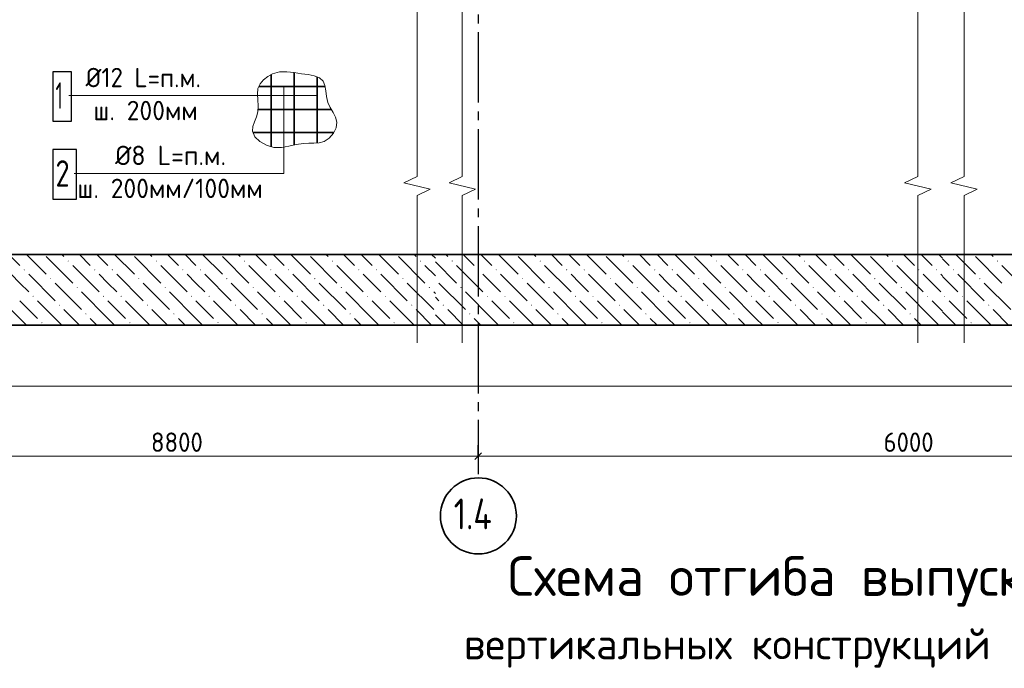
# Model space of a CAD drawing. Header units: millimetres. Extents: x 0 to 50400, y 0 to 35640.
# Tile 15 of 18: x 23540 to 36957, y 17487 to 26318. Entities that reach past the tile are written whole.
import ezdxf

# ---------------------------------------------------------------- set-up
doc = ezdxf.new("R2010")
doc.units = ezdxf.units.MM
doc.linetypes.add('______2', pattern=[324, 240, -84])
doc.linetypes.add('______5', pattern=[1320, 960, -120, 120, -120])
for name, color, linetype, lineweight in [('Standard', 7, 'Continuous', 25), ('ЖБ Плита Фундамента верхний уровень', 7, 'Continuous', 35), ('Позиционная метка номер позиции', 7, 'Continuous', 13)]:
    doc.layers.add(name, color=color, linetype=linetype, lineweight=lineweight)
doc.layers.add('Оси', color=7, linetype='______5', true_color=0x656565)
doc.styles.add('ISOCPEUR', font='txt')

msp = doc.modelspace()

# ---------------------------------------------------------------- hatches: boundary and pattern name
at = {"layer": 'ЖБ Плита Фундамента верхний уровень', "linetype": 'Continuous', "lineweight": 18, "transparency": 33554687}
for points in [[(24194, 23032), (24202, 23040), (24210, 23032), (24202, 23025)], [(25394, 23032), (25402, 23040), (25410, 23032), (25402, 23025)], [(26594, 23032), (26602, 23040), (26610, 23032), (26602, 23025)], [(27794, 23032), (27802, 23040), (27810, 23032), (27802, 23025)], [(28994, 23032), (29002, 23040), (29010, 23032), (29002, 23025)], [(29425, 23032), (29433, 23040), (29441, 23032), (29433, 23025)], [(30625, 23032), (30633, 23040), (30641, 23032), (30633, 23025)], [(31825, 23032), (31833, 23040), (31841, 23032), (31833, 23025)], [(33025, 23032), (33033, 23040), (33041, 23032), (33033, 23025)], [(34225, 23032), (34233, 23040), (34241, 23032), (34233, 23025)], [(35425, 23032), (35433, 23040), (35441, 23032), (35433, 23025)], [(36857, 23032), (36864, 23040), (36872, 23032), (36864, 23025)], [(23594, 22912), (23602, 22920), (23610, 22912), (23602, 22905)], [(24554, 22912), (24562, 22920), (24570, 22912), (24562, 22905)], [(24794, 22912), (24802, 22920), (24810, 22912), (24802, 22905)], [(25754, 22912), (25762, 22920), (25770, 22912), (25762, 22905)], [(25994, 22912), (26002, 22920), (26010, 22912), (26002, 22905)], [(26954, 22912), (26962, 22920), (26970, 22912), (26962, 22905)], [(27194, 22912), (27202, 22920), (27210, 22912), (27202, 22905)], [(28154, 22912), (28162, 22920), (28170, 22912), (28162, 22905)], [(28394, 22912), (28402, 22920), (28410, 22912), (28402, 22905)], [(29785, 22912), (29793, 22920), (29801, 22912), (29793, 22905)], [(30025, 22912), (30033, 22920), (30041, 22912), (30033, 22905)], [(30985, 22912), (30993, 22920), (31001, 22912), (30993, 22905)], [(31225, 22912), (31233, 22920), (31241, 22912), (31233, 22905)], [(32185, 22912), (32193, 22920), (32201, 22912), (32193, 22905)], [(32425, 22912), (32433, 22920), (32441, 22912), (32433, 22905)], [(33385, 22912), (33393, 22920), (33401, 22912), (33393, 22905)], [(33625, 22912), (33633, 22920), (33641, 22912), (33633, 22905)], [(34585, 22912), (34593, 22920), (34601, 22912), (34593, 22905)], [(34825, 22912), (34833, 22920), (34841, 22912), (34833, 22905)], [(35785, 22912), (35793, 22920), (35801, 22912), (35793, 22905)], [(36025, 22912), (36033, 22920), (36041, 22912), (36033, 22905)], [(36257, 22912), (36264, 22920), (36272, 22912), (36264, 22905)], [(23954, 22792), (23962, 22800), (23970, 22792), (23962, 22785)], [(24314, 22672), (24322, 22680), (24330, 22672), (24322, 22665)], [(25154, 22792), (25162, 22800), (25170, 22792), (25162, 22785)], [(25514, 22672), (25522, 22680), (25530, 22672), (25522, 22665)], [(26354, 22792), (26362, 22800), (26370, 22792), (26362, 22785)], [(26714, 22672), (26722, 22680), (26730, 22672), (26722, 22665)], [(27554, 22792), (27562, 22800), (27570, 22792), (27562, 22785)], [(27914, 22672), (27922, 22680), (27930, 22672), (27922, 22665)], [(28754, 22792), (28762, 22800), (28770, 22792), (28762, 22785)], [(29114, 22672), (29122, 22680), (29130, 22672), (29122, 22665)], [(29545, 22672), (29553, 22680), (29561, 22672), (29553, 22665)], [(30385, 22792), (30393, 22800), (30401, 22792), (30393, 22785)], [(30745, 22672), (30753, 22680), (30761, 22672), (30753, 22665)], [(31585, 22792), (31593, 22800), (31601, 22792), (31593, 22785)], [(31945, 22672), (31953, 22680), (31961, 22672), (31953, 22665)], [(32785, 22792), (32793, 22800), (32801, 22792), (32793, 22785)], [(33145, 22672), (33153, 22680), (33161, 22672), (33153, 22665)], [(33985, 22792), (33993, 22800), (34001, 22792), (33993, 22785)], [(34345, 22672), (34353, 22680), (34361, 22672), (34353, 22665)], [(35185, 22792), (35193, 22800), (35201, 22792), (35193, 22785)], [(35545, 22672), (35553, 22680), (35561, 22672), (35553, 22665)], [(36617, 22792), (36624, 22800), (36632, 22792), (36624, 22785)], [(23714, 22552), (23722, 22560), (23730, 22552), (23722, 22545)], [(24674, 22552), (24682, 22560), (24690, 22552), (24682, 22545)], [(24914, 22552), (24922, 22560), (24930, 22552), (24922, 22545)], [(25874, 22552), (25882, 22560), (25890, 22552), (25882, 22545)], [(26114, 22552), (26122, 22560), (26130, 22552), (26122, 22545)], [(27074, 22552), (27082, 22560), (27090, 22552), (27082, 22545)], [(27314, 22552), (27322, 22560), (27330, 22552), (27322, 22545)], [(28274, 22552), (28282, 22560), (28290, 22552), (28282, 22545)], [(28514, 22552), (28522, 22560), (28530, 22552), (28522, 22545)], [(29905, 22552), (29913, 22560), (29921, 22552), (29913, 22545)], [(30145, 22552), (30153, 22560), (30161, 22552), (30153, 22545)], [(31105, 22552), (31113, 22560), (31121, 22552), (31113, 22545)], [(31345, 22552), (31353, 22560), (31361, 22552), (31353, 22545)], [(32305, 22552), (32313, 22560), (32321, 22552), (32313, 22545)], [(32545, 22552), (32553, 22560), (32561, 22552), (32553, 22545)], [(33505, 22552), (33513, 22560), (33521, 22552), (33513, 22545)], [(33745, 22552), (33753, 22560), (33761, 22552), (33753, 22545)], [(34705, 22552), (34713, 22560), (34721, 22552), (34713, 22545)], [(34945, 22552), (34953, 22560), (34961, 22552), (34953, 22545)], [(35905, 22552), (35913, 22560), (35921, 22552), (35913, 22545)], [(36137, 22552), (36144, 22560), (36152, 22552), (36144, 22545)], [(36377, 22552), (36384, 22560), (36392, 22552), (36384, 22545)], [(24074, 22432), (24082, 22440), (24090, 22432), (24082, 22425)], [(25274, 22432), (25282, 22440), (25290, 22432), (25282, 22425)], [(26474, 22432), (26482, 22440), (26490, 22432), (26482, 22425)], [(27674, 22432), (27682, 22440), (27690, 22432), (27682, 22425)], [(28874, 22432), (28882, 22440), (28890, 22432), (28882, 22425)], [(29305, 22432), (29313, 22440), (29321, 22432), (29313, 22425)], [(30505, 22432), (30513, 22440), (30521, 22432), (30513, 22425)], [(31705, 22432), (31713, 22440), (31721, 22432), (31713, 22425)], [(32905, 22432), (32913, 22440), (32921, 22432), (32913, 22425)], [(34105, 22432), (34113, 22440), (34121, 22432), (34113, 22425)], [(35305, 22432), (35313, 22440), (35321, 22432), (35313, 22425)], [(36737, 22432), (36744, 22440), (36752, 22432), (36744, 22425)], [(24434, 22312), (24442, 22320), (24450, 22312), (24442, 22305)], [(25634, 22312), (25642, 22320), (25650, 22312), (25642, 22305)], [(26834, 22312), (26842, 22320), (26850, 22312), (26842, 22305)], [(28034, 22312), (28042, 22320), (28050, 22312), (28042, 22305)], [(29665, 22312), (29673, 22320), (29681, 22312), (29673, 22305)], [(30865, 22312), (30873, 22320), (30881, 22312), (30873, 22305)], [(32065, 22312), (32073, 22320), (32081, 22312), (32073, 22305)], [(33265, 22312), (33273, 22320), (33281, 22312), (33273, 22305)], [(34465, 22312), (34473, 22320), (34481, 22312), (34473, 22305)], [(35665, 22312), (35673, 22320), (35681, 22312), (35673, 22305)], [(23834, 22192), (23842, 22200), (23850, 22192), (23842, 22185)], [(25034, 22192), (25042, 22200), (25050, 22192), (25042, 22185)], [(26234, 22192), (26242, 22200), (26250, 22192), (26242, 22185)], [(27434, 22192), (27442, 22200), (27450, 22192), (27442, 22185)], [(28634, 22192), (28642, 22200), (28650, 22192), (28642, 22185)], [(30265, 22192), (30273, 22200), (30281, 22192), (30273, 22185)], [(31465, 22192), (31473, 22200), (31481, 22192), (31473, 22185)], [(32665, 22192), (32673, 22200), (32681, 22192), (32673, 22185)], [(33865, 22192), (33873, 22200), (33881, 22192), (33873, 22185)], [(35065, 22192), (35073, 22200), (35081, 22192), (35073, 22185)], [(36497, 22192), (36504, 22200), (36512, 22192), (36504, 22185)]]:
    msp.add_hatch(color=7, dxfattribs=at).paths.add_polyline_path(points, flags=16)

# ---------------------------------------------------------------- linework, layer by layer
at = {"layer": 'Standard', "color": 7, "linetype": 'Continuous', "lineweight": 13, "transparency": 33554687}
for p, q in [((28954, 28199), (28954, 26191)), ((29570, 28199), (29570, 26191)), ((35779, 28199), (35779, 26191)), ((36408, 28199), (36408, 26191)), ((28954, 26191), (28954, 24182)), ((29570, 26191), (29570, 24182)), ((35779, 26191), (35779, 24182)), ((36408, 26191), (36408, 24182)), ((28954, 24182), (28774, 24097)), ((29570, 24182), (29390, 24097)), ((35779, 24182), (35599, 24097)), ((36408, 24182), (36228, 24097)), ((28774, 24097), (29134, 24011)), ((29390, 24097), (29750, 24011)), ((35599, 24097), (35959, 24011)), ((36228, 24097), (36588, 24011)), ((29134, 24011), (28954, 23926)), ((28954, 23926), (28954, 21917)), ((29750, 24011), (29570, 23926)), ((29570, 23926), (29570, 21917)), ((35959, 24011), (35779, 23926)), ((35779, 23926), (35779, 21917)), ((36588, 24011), (36408, 23926)), ((36408, 23926), (36408, 21917)), ((28954, 21917), (28954, 21917)), ((29570, 21917), (29570, 21917)), ((35779, 21917), (35779, 21917)), ((36408, 21917), (36408, 21917)), ((29204, 20374), (22173, 20374)), ((29787, 20374), (29204, 20374)), ((36115, 20374), (29787, 20374)), ((38267, 20374), (36115, 20374))]:
    msp.add_line(p, q, dxfattribs=at)
at = {"layer": 'Standard', "color": 254, "linetype": 'Continuous', "lineweight": 13, "true_color": 0xc4c4ff, "transparency": 33554687}
for p, q in [((22173, 21329), (29204, 21329)), ((29204, 21329), (36115, 21329))]:
    msp.add_line(p, q, dxfattribs=at)
at = {"layer": 'Standard', "color": 254, "linetype": 'Continuous', "lineweight": 18, "true_color": 0xc4c4ff, "transparency": 33554687}
msp.add_line((36115, 21329), (38267, 21329), dxfattribs=at)
at = {"layer": 'Standard', "color": 7, "linetype": 'Continuous', "lineweight": 25, "transparency": 33554687}
msp.add_line((29832, 20419), (29742, 20329), dxfattribs=at)
at = {"layer": 'Standard', "color": 7, "linetype": 'Continuous', "lineweight": -3, "transparency": 33554687}
for q in [(29787, 20524), (29787, 20224)]:
    msp.add_line((29787, 20374), q, dxfattribs=at)
at = {"layer": 'ЖБ Плита Фундамента верхний уровень', "color": 7, "linetype": 'Continuous', "lineweight": 35, "transparency": 33554687}
for p, q in [((29204, 23121), (22173, 23121)), ((36115, 23121), (29204, 23121)), ((38267, 23121), (36115, 23121)), ((22173, 22161), (29204, 22161)), ((29204, 22161), (36115, 22161)), ((36115, 22161), (38267, 22161))]:
    msp.add_line(p, q, dxfattribs=at)
at = {"layer": 'ЖБ Плита Фундамента верхний уровень', "color": 252, "linetype": 'Continuous', "lineweight": 18, "true_color": 0x8f8f8f, "transparency": 33554687}
for p, q in [((23393, 23121), (23542, 22972)), ((23633, 23121), (23902, 22852)), ((23902, 23092), (24262, 22732)), ((24142, 23092), (24113, 23121)), ((24353, 23121), (24502, 22972)), ((24593, 23121), (24742, 22972)), ((24833, 23121), (25102, 22852)), ((25102, 23092), (25462, 22732)), ((25342, 23092), (25313, 23121)), ((25553, 23121), (25702, 22972)), ((25793, 23121), (25942, 22972)), ((26033, 23121), (26302, 22852)), ((26302, 23092), (26662, 22732)), ((26542, 23092), (26513, 23121)), ((26753, 23121), (26902, 22972)), ((26993, 23121), (27142, 22972)), ((27233, 23121), (27502, 22852)), ((27502, 23092), (27862, 22732)), ((27742, 23092), (27713, 23121)), ((27953, 23121), (28102, 22972)), ((28193, 23121), (28342, 22972)), ((28433, 23121), (28702, 22852)), ((28702, 23092), (29062, 22732)), ((28942, 23092), (28913, 23121)), ((29153, 23121), (29204, 23070)), ((29373, 23092), (29345, 23121)), ((29585, 23121), (29733, 22972)), ((29825, 23121), (29973, 22972)), ((30065, 23121), (30333, 22852)), ((30333, 23092), (30693, 22732)), ((30573, 23092), (30545, 23121)), ((30785, 23121), (30933, 22972)), ((31025, 23121), (31173, 22972)), ((31265, 23121), (31533, 22852)), ((31533, 23092), (31893, 22732)), ((31773, 23092), (31745, 23121)), ((31985, 23121), (32133, 22972)), ((32225, 23121), (32373, 22972)), ((32465, 23121), (32733, 22852)), ((32733, 23092), (33093, 22732)), ((32973, 23092), (32945, 23121)), ((33185, 23121), (33333, 22972)), ((33425, 23121), (33573, 22972)), ((33665, 23121), (33933, 22852)), ((33933, 23092), (34293, 22732)), ((34173, 23092), (34145, 23121)), ((34385, 23121), (34533, 22972)), ((34625, 23121), (34773, 22972)), ((34865, 23121), (35133, 22852)), ((35133, 23092), (35493, 22732)), ((35373, 23092), (35345, 23121)), ((35585, 23121), (35733, 22972)), ((35825, 23121), (35973, 22972)), ((36065, 23121), (36115, 23070)), ((36296, 23121), (36564, 22852)), ((36564, 23092), (36924, 22732)), ((36804, 23092), (36776, 23121)), ((24262, 22972), (24622, 22612)), ((25462, 22972), (25822, 22612)), ((26662, 22972), (27022, 22612)), ((27862, 22972), (28222, 22612)), ((29062, 22972), (29204, 22830)), ((29204, 23021), (29493, 22732)), ((29493, 22972), (29853, 22612)), ((30693, 22972), (31053, 22612)), ((31893, 22972), (32253, 22612)), ((33093, 22972), (33453, 22612)), ((34293, 22972), (34653, 22612)), ((35493, 22972), (35853, 22612)), ((36115, 23061), (36204, 22972)), ((36924, 22972), (37284, 22612)), ((23542, 22732), (23422, 22852)), ((23662, 22852), (24022, 22492)), ((24742, 22732), (24622, 22852)), ((24862, 22852), (25222, 22492)), ((25942, 22732), (25822, 22852)), ((26062, 22852), (26422, 22492)), ((27142, 22732), (27022, 22852)), ((27262, 22852), (27622, 22492)), ((28342, 22732), (28222, 22852)), ((28462, 22852), (28822, 22492)), ((29973, 22732), (29853, 22852)), ((30093, 22852), (30453, 22492)), ((31173, 22732), (31053, 22852)), ((31293, 22852), (31653, 22492)), ((32373, 22732), (32253, 22852)), ((32493, 22852), (32853, 22492)), ((33573, 22732), (33453, 22852)), ((33693, 22852), (34053, 22492)), ((34773, 22732), (34653, 22852)), ((34893, 22852), (35253, 22492)), ((35973, 22732), (35853, 22852)), ((36093, 22852), (36115, 22830)), ((36204, 22732), (36115, 22821)), ((36324, 22852), (36684, 22492)), ((23662, 22612), (23542, 22732)), ((24022, 22732), (24382, 22372)), ((24862, 22612), (24742, 22732)), ((25222, 22732), (25582, 22372)), ((26062, 22612), (25942, 22732)), ((26422, 22732), (26782, 22372)), ((27262, 22612), (27142, 22732)), ((27622, 22732), (27982, 22372)), ((28462, 22612), (28342, 22732)), ((28822, 22732), (29182, 22372)), ((29253, 22732), (29613, 22372)), ((30093, 22612), (29973, 22732)), ((30453, 22732), (30813, 22372)), ((31293, 22612), (31173, 22732)), ((31653, 22732), (32013, 22372)), ((32493, 22612), (32373, 22732)), ((32853, 22732), (33213, 22372)), ((33693, 22612), (33573, 22732)), ((34053, 22732), (34413, 22372)), ((34893, 22612), (34773, 22732)), ((35253, 22732), (35613, 22372)), ((36093, 22612), (35973, 22732)), ((36324, 22612), (36204, 22732)), ((36684, 22732), (37044, 22372)), ((23542, 22252), (23182, 22612)), ((24742, 22252), (24382, 22612)), ((25942, 22252), (25582, 22612)), ((27142, 22252), (26782, 22612)), ((28342, 22252), (27982, 22612)), ((29204, 22590), (29182, 22612)), ((29204, 22541), (29253, 22492)), ((29973, 22252), (29613, 22612)), ((31173, 22252), (30813, 22612)), ((32373, 22252), (32013, 22612)), ((33573, 22252), (33213, 22612)), ((34773, 22252), (34413, 22612)), ((35973, 22252), (35613, 22612)), ((23542, 22492), (23782, 22252)), ((23782, 22492), (24113, 22161)), ((24742, 22492), (24982, 22252)), ((24982, 22492), (25313, 22161)), ((25942, 22492), (26182, 22252)), ((26182, 22492), (26513, 22161)), ((27142, 22492), (27382, 22252)), ((27382, 22492), (27713, 22161)), ((28342, 22492), (28582, 22252)), ((28582, 22492), (28913, 22161)), ((29973, 22492), (30213, 22252)), ((30213, 22492), (30545, 22161)), ((31173, 22492), (31413, 22252)), ((31413, 22492), (31745, 22161)), ((32373, 22492), (32613, 22252)), ((32613, 22492), (32945, 22161)), ((33573, 22492), (33813, 22252)), ((33813, 22492), (34145, 22161)), ((34773, 22492), (35013, 22252)), ((35013, 22492), (35345, 22161)), ((35973, 22492), (36115, 22350)), ((36204, 22492), (36444, 22252)), ((36444, 22492), (36776, 22161)), ((24353, 22161), (24142, 22372)), ((25553, 22161), (25342, 22372)), ((26753, 22161), (26542, 22372)), ((27953, 22161), (27742, 22372)), ((29153, 22161), (28942, 22372)), ((29204, 22301), (29345, 22161)), ((29585, 22161), (29373, 22372)), ((30785, 22161), (30573, 22372)), ((31985, 22161), (31773, 22372)), ((33185, 22161), (32973, 22372)), ((34385, 22161), (34173, 22372)), ((35585, 22161), (35373, 22372)), ((36204, 22252), (36115, 22341)), ((37016, 22161), (36804, 22372)), ((23542, 22252), (23633, 22161)), ((24502, 22252), (24593, 22161)), ((24742, 22252), (24833, 22161)), ((25702, 22252), (25793, 22161)), ((25942, 22252), (26033, 22161)), ((26902, 22252), (26993, 22161)), ((27142, 22252), (27233, 22161)), ((28102, 22252), (28193, 22161)), ((28342, 22252), (28433, 22161)), ((29733, 22252), (29825, 22161)), ((29973, 22252), (30065, 22161)), ((30933, 22252), (31025, 22161)), ((31173, 22252), (31265, 22161)), ((32133, 22252), (32225, 22161)), ((32373, 22252), (32465, 22161)), ((33333, 22252), (33425, 22161)), ((33573, 22252), (33665, 22161)), ((34533, 22252), (34625, 22161)), ((34773, 22252), (34865, 22161)), ((35733, 22252), (35825, 22161)), ((35973, 22252), (36065, 22161)), ((36204, 22252), (36296, 22161))]:
    msp.add_line(p, q, dxfattribs=at)
at = {"layer": 'Оси', "color": 8, "linetype": '______5', "lineweight": -3, "transparency": 33554687}
msp.add_line((29787, 31429), (29787, 20132), dxfattribs=at)
at = {"layer": 'Оси', "color": 7, "linetype": 'Continuous', "lineweight": 35, "transparency": 33554687}
msp.add_circle((29790, 19562), 518, dxfattribs=at)
at = {"layer": 'Позиционная метка номер позиции', "color": 7, "linetype": 'Continuous', "lineweight": 35, "transparency": 33554687}
for p, q in [((26968, 25574), (26968, 24587)), ((27281, 25599), (27281, 24612)), ((27594, 25542), (27594, 24638)), ((26797, 25410), (27703, 25410)), ((26791, 25097), (27785, 25097)), ((26716, 24784), (27822, 24784))]:
    msp.add_line(p, q, dxfattribs=at)
at = {"layer": 'Позиционная метка номер позиции', "color": 7, "linetype": 'Continuous', "lineweight": 25, "transparency": 33554687}
for points in [[(23992, 24937), (24244, 24937), (24244, 25609), (23992, 25609), (23992, 24937)], [(23992, 23877), (24316, 23877), (24316, 24549), (23992, 24549), (23992, 23877)]]:
    msp.add_lwpolyline(points, dxfattribs=at)
at = {"layer": 'Позиционная метка номер позиции', "color": 7, "linetype": '______2', "lineweight": 13, "transparency": 33554687}
msp.add_lwpolyline([(27380, 25582), (27279, 25600), (27179, 25610), (27081, 25607), (26986, 25582), (26921, 25547), (26862, 25501), (26816, 25445), (26787, 25383), (26778, 25306), (26784, 25227), (26791, 25145), (26787, 25063), (26767, 24995), (26740, 24929), (26718, 24864), (26713, 24802), (26745, 24724), (26814, 24658), (26905, 24608), (27004, 24579), (27109, 24577), (27209, 24595), (27308, 24618), (27408, 24635), (27479, 24636), (27550, 24636), (27621, 24641), (27688, 24661), (27757, 24707), (27814, 24772), (27851, 24847), (27861, 24924), (27844, 24992), (27810, 25057), (27770, 25123), (27738, 25193), (27721, 25271), (27712, 25350), (27700, 25423), (27674, 25483), (27624, 25527), (27554, 25554), (27470, 25571), (27380, 25582)], dxfattribs=at)
at = {"layer": 'Позиционная метка номер позиции', "color": 7, "linetype": 'Continuous', "lineweight": 13, "transparency": 33554687}
for points in [[(24280, 24225), (27140, 24225), (27140, 25410)], [(24208, 25285), (25920, 25285), (27594, 25285)]]:
    msp.add_lwpolyline(points, dxfattribs=at)

# ---------------------------------------------------------------- texts
at = {"layer": 'Standard', "color": 7, "linetype": 'Continuous', "lineweight": 25, "transparency": 33554687, "char_height": 264, "attachment_point": 7, "style": 'ISOCPEUR'}
for s, insert, width in [('\\W0.93;8800', (25328, 20434), 861.73), ('\\W0.93;6000', (35311, 20434), 861.71)]:
    msp.add_mtext(s, dxfattribs=dict(at, insert=insert, width=width))
at = {"layer": 'Standard', "color": 7, "linetype": 'Continuous', "lineweight": 50, "transparency": 33554687, "attachment_point": 7, "style": 'ISOCPEUR'}
for s, insert, char_height, width in [('\\W0.99;Схема отгиба выпуска арматуры', (30191, 18326), 540, 11709.53), ('\\W0.99;вертикальных конструкций следующего этажа', (29592, 17495), 420, 12780.83)]:
    msp.add_mtext(s, dxfattribs=dict(at, insert=insert, char_height=char_height, width=width))
at = {"layer": 'Оси', "color": 7, "linetype": 'Continuous', "lineweight": 35, "transparency": 33554687, "insert": (29454, 19379), "char_height": 420, "width": 839.61, "attachment_point": 7, "style": 'ISOCPEUR'}
msp.add_mtext('\\W0.80;1.4', dxfattribs=at)
at = {"layer": 'Позиционная метка номер позиции', "color": 7, "linetype": 'Continuous', "lineweight": 25, "transparency": 33554687, "attachment_point": 7, "style": 'ISOCPEUR'}
for s, insert, char_height, width in [('\\W0.94;Ø12 L=п.м.', (24438, 25399), 264, 1786.43), ('\\W0.56;1', (24028, 25105), 360, 280), ('\\W0.96;ш. 200мм', (24543, 24950), 264, 1578.57), ('\\W0.97;Ø8 L=п.м.', (24840, 24339), 264, 1657.9), ('\\W0.96;ш. 200мм/100мм', (24325, 23890), 264, 2686.13), ('\\W0.78;2', (24028, 24045), 360, 391.69)]:
    msp.add_mtext(s, dxfattribs=dict(at, insert=insert, char_height=char_height, width=width))

doc.saveas('drawing.dxf')
